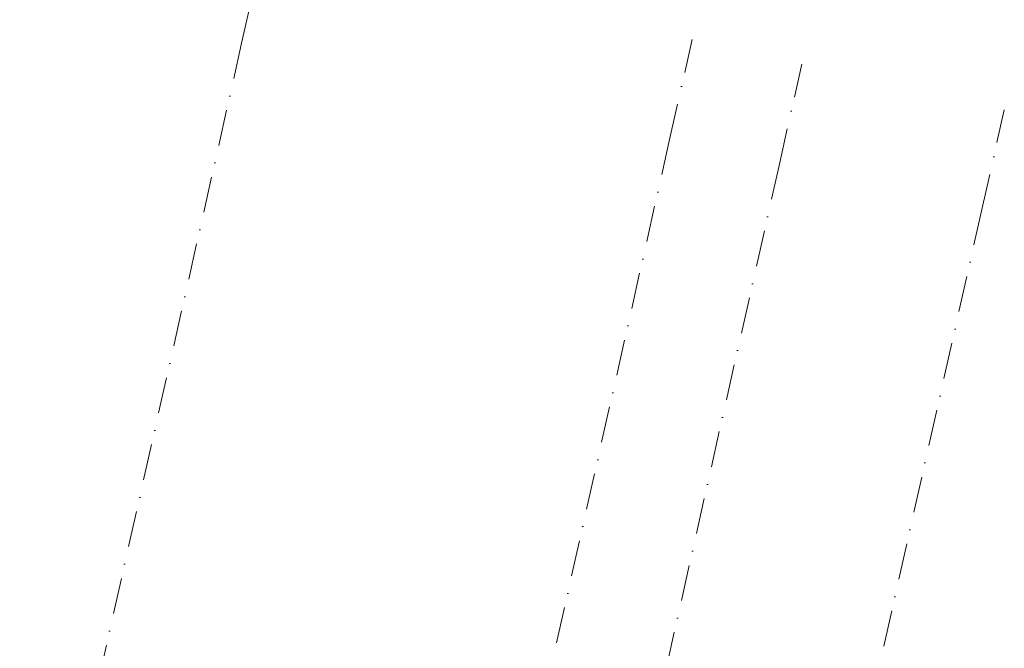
# Model space of a CAD drawing. Header units: millimetres. Extents: x -7218036 to -6881410, y 6117771 to 6219607.
# Tile 81 of 84: x -7149089 to -7139460, y 6137661 to 6143808. Entities that reach past the tile are written whole.
import ezdxf
from ezdxf.enums import TextEntityAlignment as Align

# ---------------------------------------------------------------- set-up
doc = ezdxf.new("R2010")
doc.units = ezdxf.units.MM
doc.header["$MEASUREMENT"] = 0
doc.linetypes.add('Штрихпунктирная', pattern=[670.277762, 352.777767, -176.388884, 0, -141.111112])
doc.layers.add('АР-Чертеж-Оси_Осевые размеры.АР', color=7, linetype='Continuous')
doc.layers.add('АР-Чертеж-Оси_Осевые размеры.АР_Ном._пера__120', color=7, linetype='Continuous', lineweight=0)
doc.styles.add('РЎР“Р•РќР•Р\xa0Р\x98Р\xa0_РЎРўР\x98Р›Р¬_3', font='GOTHIC.TTF')

# ---------------------------------------------------------------- blocks, each defined once
blk = doc.blocks.new('Стандартный Маркер Сетки[10]_1', base_point=(-7146699.2, 6144553.5))
at = {"layer": 'АР-Чертеж-Оси_Осевые размеры.АР_Ном._пера__120', "color": 7, "linetype": 'Штрихпунктирная', "lineweight": 0}
for q in [(-7146699.2, 6144553.5), (-7151477, 6123280.7)]:
    blk.add_line((-7146918.4, 6143577.8), q, dxfattribs=at)
at = {"layer": 'АР-Чертеж-Оси_Осевые размеры.АР_Ном._пера__120', "color": 7, "lineweight": 0, "style": 'РЎР“Р•РќР•Р\xa0Р\x98Р\xa0_РЎРўР\x98Р›Р¬_3'}
blk.add_attdef('AC_MarkerText_1', text='', height=350, rotation=347.34172, dxfattribs=at).set_placement((-7151735.8, 6121998.2), align=Align.TOP_CENTER)
blk = doc.blocks.new('Стандартный Маркер Сетки[17]_1', base_point=(-7142513.5, 6143613.4))
at = {"layer": 'АР-Чертеж-Оси_Осевые размеры.АР_Ном._пера__120', "color": 7, "linetype": 'Штрихпунктирная', "lineweight": 0}
for q in [(-7142513.5, 6143613.4), (-7147294.9, 6122324.5)]:
    blk.add_line((-7142732.6, 6142637.7), q, dxfattribs=at)
at = {"layer": 'АР-Чертеж-Оси_Осевые размеры.АР_Ном._пера__120', "color": 7, "lineweight": 0, "style": 'РЎР“Р•РќР•Р\xa0Р\x98Р\xa0_РЎРўР\x98Р›Р¬_3'}
blk.add_attdef('AC_MarkerText_1', text='', height=350, rotation=347.34172, dxfattribs=at).set_placement((-7147553.6, 6121042), align=Align.TOP_CENTER)
blk = doc.blocks.new('Стандартный Маркер Сетки[18]_1', base_point=(-7141440.2, 6143372.4))
at = {"layer": 'АР-Чертеж-Оси_Осевые размеры.АР_Ном._пера__120', "color": 7, "linetype": 'Штрихпунктирная', "lineweight": 0}
for q in [(-7141440.2, 6143372.4), (-7146218, 6122099.5)]:
    blk.add_line((-7141659.3, 6142396.7), q, dxfattribs=at)
at = {"layer": 'АР-Чертеж-Оси_Осевые размеры.АР_Ном._пера__120', "color": 7, "lineweight": 0, "style": 'РЎР“Р•РќР•Р\xa0Р\x98Р\xa0_РЎРўР\x98Р›Р¬_3'}
blk.add_attdef('AC_MarkerText_1', text='', height=350, rotation=347.34172, dxfattribs=at).set_placement((-7146476.8, 6120817), align=Align.TOP_CENTER)
blk = doc.blocks.new('Стандартный Маркер Сетки[19]_1', base_point=(-7139459.6, 6142927.5))
at = {"layer": 'АР-Чертеж-Оси_Осевые размеры.АР_Ном._пера__120', "color": 7, "linetype": 'Штрихпунктирная', "lineweight": 0}
for q in [(-7139459.6, 6142927.5), (-7144237.3, 6121654.7)]:
    blk.add_line((-7139678.7, 6141951.8), q, dxfattribs=at)
at = {"layer": 'АР-Чертеж-Оси_Осевые размеры.АР_Ном._пера__120', "color": 7, "lineweight": 0, "style": 'РЎР“Р•РќР•Р\xa0Р\x98Р\xa0_РЎРўР\x98Р›Р¬_3'}
blk.add_attdef('AC_MarkerText_1', text='', height=350, rotation=347.34172, dxfattribs=at).set_placement((-7144496.1, 6120372.2), align=Align.TOP_CENTER)
blk = doc.blocks.new('Стандартный Маркер Сетки[31]_1', base_point=(-7146699.2, 6144553.5))
at = {"layer": 'АР-Чертеж-Оси_Осевые размеры.АР_Ном._пера__120', "color": 7, "linetype": 'Штрихпунктирная', "lineweight": 0}
for q in [(-7146699.2, 6144553.5), (-7151477, 6123280.7)]:
    blk.add_line((-7146918.4, 6143577.8), q, dxfattribs=at)
at = {"layer": 'АР-Чертеж-Оси_Осевые размеры.АР_Ном._пера__120', "color": 7, "lineweight": 0, "style": 'РЎР“Р•РќР•Р\xa0Р\x98Р\xa0_РЎРўР\x98Р›Р¬_3'}
blk.add_attdef('AC_MarkerText_1', text='', height=350, rotation=347.34172, dxfattribs=at).set_placement((-7151735.8, 6121998.2), align=Align.TOP_CENTER)
blk = doc.blocks.new('Стандартный Маркер Сетки[38]_1', base_point=(-7142513.5, 6143613.4))
at = {"layer": 'АР-Чертеж-Оси_Осевые размеры.АР_Ном._пера__120', "color": 7, "linetype": 'Штрихпунктирная', "lineweight": 0}
for q in [(-7142513.5, 6143613.4), (-7147294.9, 6122324.5)]:
    blk.add_line((-7142732.6, 6142637.7), q, dxfattribs=at)
at = {"layer": 'АР-Чертеж-Оси_Осевые размеры.АР_Ном._пера__120', "color": 7, "lineweight": 0, "style": 'РЎР“Р•РќР•Р\xa0Р\x98Р\xa0_РЎРўР\x98Р›Р¬_3'}
blk.add_attdef('AC_MarkerText_1', text='', height=350, rotation=347.34172, dxfattribs=at).set_placement((-7147553.6, 6121042), align=Align.TOP_CENTER)
blk = doc.blocks.new('Стандартный Маркер Сетки[39]_1', base_point=(-7141440.2, 6143372.4))
at = {"layer": 'АР-Чертеж-Оси_Осевые размеры.АР_Ном._пера__120', "color": 7, "linetype": 'Штрихпунктирная', "lineweight": 0}
for q in [(-7141440.2, 6143372.4), (-7146218, 6122099.5)]:
    blk.add_line((-7141659.3, 6142396.7), q, dxfattribs=at)
at = {"layer": 'АР-Чертеж-Оси_Осевые размеры.АР_Ном._пера__120', "color": 7, "lineweight": 0, "style": 'РЎР“Р•РќР•Р\xa0Р\x98Р\xa0_РЎРўР\x98Р›Р¬_3'}
blk.add_attdef('AC_MarkerText_1', text='', height=350, rotation=347.34172, dxfattribs=at).set_placement((-7146476.8, 6120817), align=Align.TOP_CENTER)
blk = doc.blocks.new('Стандартный Маркер Сетки[40]_1', base_point=(-7139459.6, 6142927.5))
at = {"layer": 'АР-Чертеж-Оси_Осевые размеры.АР_Ном._пера__120', "color": 7, "linetype": 'Штрихпунктирная', "lineweight": 0}
for q in [(-7139459.6, 6142927.5), (-7144237.3, 6121654.7)]:
    blk.add_line((-7139678.7, 6141951.8), q, dxfattribs=at)
at = {"layer": 'АР-Чертеж-Оси_Осевые размеры.АР_Ном._пера__120', "color": 7, "lineweight": 0, "style": 'РЎР“Р•РќР•Р\xa0Р\x98Р\xa0_РЎРўР\x98Р›Р¬_3'}
blk.add_attdef('AC_MarkerText_1', text='', height=350, rotation=347.34172, dxfattribs=at).set_placement((-7144496.1, 6120372.2), align=Align.TOP_CENTER)

msp = doc.modelspace()

# ---------------------------------------------------------------- block references
at = {"layer": 'АР-Чертеж-Оси_Осевые размеры.АР', "color": 8, "linetype": 'Continuous', "lineweight": 15}
for name, p in [('Стандартный Маркер Сетки[10]_1', (-7146699.2, 6144553.5)), ('Стандартный Маркер Сетки[31]_1', (-7146699.2, 6144553.5)), ('Стандартный Маркер Сетки[17]_1', (-7142513.5, 6143613.4)), ('Стандартный Маркер Сетки[38]_1', (-7142513.5, 6143613.4)), ('Стандартный Маркер Сетки[18]_1', (-7141440.2, 6143372.4)), ('Стандартный Маркер Сетки[39]_1', (-7141440.2, 6143372.4)), ('Стандартный Маркер Сетки[19]_1', (-7139459.6, 6142927.5)), ('Стандартный Маркер Сетки[40]_1', (-7139459.6, 6142927.5))]:
    msp.add_blockref(name, p, dxfattribs=at)

doc.saveas('drawing.dxf')
